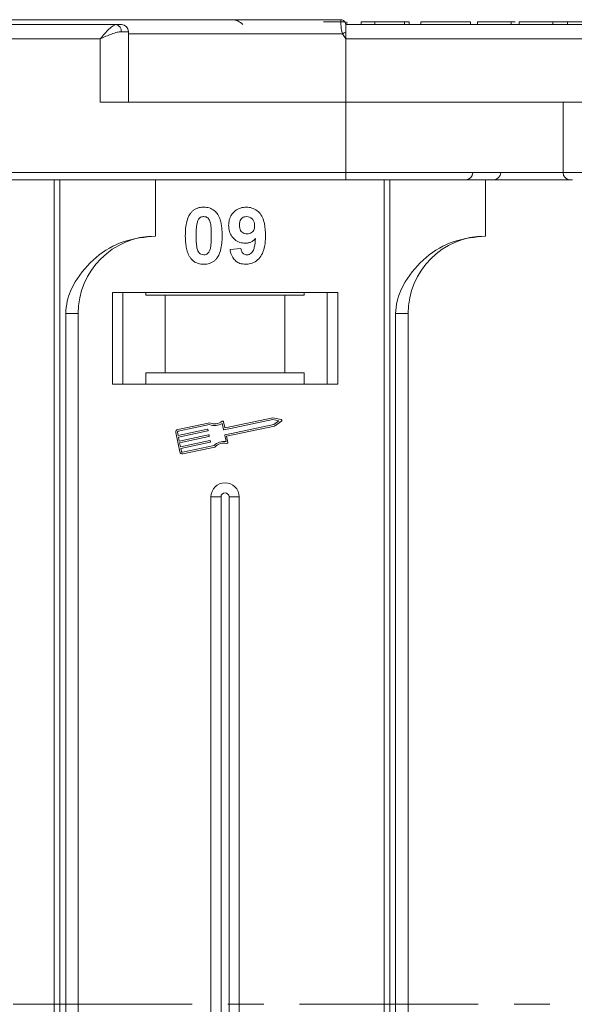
# Model space of a CAD drawing. Header units: millimetres. Extents: x 506 to 1981, y 649 to 1682.
# Tile 9 of 86: x 1123 to 1162, y 955 to 1024. Entities that reach past the tile are written whole.
import ezdxf

# ---------------------------------------------------------------- set-up
doc = ezdxf.new("R2010")
doc.units = ezdxf.units.MM
doc.linetypes.add('CENTERX2', pattern=[20.32, 12.7, -2.54, 2.54, -2.54])

msp = doc.modelspace()

# ---------------------------------------------------------------- linework, layer by layer
at = {"color": 7, "linetype": 'Continuous', "lineweight": 15}
for p, q in [((1129.352, 1024.119), (1078.662, 1024.119)), ((1145.312, 1024.469), (1145.312, 1024.469)), ((1145.623, 1024.279), (1145.623, 1024.319)), ((1157.982, 1024.119), (1145.662, 1024.119)), ((1196.352, 1024.119), (1145.662, 1024.119)), ((1145.732, 1024.119), (1145.732, 1024.319)), ((1146.758, 1024.119), (1146.758, 1024.319)), ((1146.758, 1024.319), (1147.72, 1024.319)), ((1147.72, 1024.319), (1147.72, 1024.119)), ((1147.72, 1024.319), (1149.835, 1024.319)), ((1149.835, 1024.319), (1149.835, 1024.119)), ((1149.835, 1024.319), (1150.156, 1024.319)), ((1150.156, 1024.319), (1150.156, 1024.119)), ((1150.989, 1024.119), (1150.989, 1024.319)), ((1150.989, 1024.319), (1154.515, 1024.319)), ((1154.515, 1024.319), (1154.515, 1024.119)), ((1155.027, 1024.319), (1155.027, 1024.119)), ((1157.406, 1024.119), (1157.406, 1024.319)), ((1157.692, 1024.319), (1157.406, 1024.319)), ((1157.982, 1024.119), (1157.982, 1024.319)), ((1161.765, 1024.119), (1158.944, 1024.119)), ((1160.361, 1024.119), (1160.361, 1024.319)), ((1161.415, 1024.119), (1161.415, 1024.319)), ((1130.234, 1023.619), (1129.724, 1023.619)), ((1130.234, 1018.619), (1130.234, 1023.619)), ((1145.428, 1023.469), (1130.234, 1023.469)), ((1145.662, 1023.119), (1145.428, 1023.469)), ((1078.662, 1023.119), (1128.234, 1023.119)), ((1128.234, 1023.119), (1128.234, 1018.619)), ((1145.662, 1018.619), (1145.662, 1023.119)), ((1145.662, 1023.119), (1195.234, 1023.119)), ((1128.234, 1018.619), (1145.662, 1018.619)), ((1163.09, 1018.619), (1145.662, 1018.619)), ((1145.662, 1018.619), (1145.662, 1013.619)), ((1161.09, 1018.619), (1161.09, 1013.619)), ((1145.662, 1013.619), (1096.09, 1013.619)), ((1145.662, 1013.619), (1145.662, 1013.119)), ((1161.09, 1013.619), (1145.662, 1013.619)), ((1163.09, 1013.619), (1161.09, 1013.619)), ((1096.09, 1013.119), (1145.662, 1013.119)), ((1124.95, 1013.119), (1124.95, 954.619)), ((1125.369, 954.619), (1125.369, 1013.119)), ((1132.162, 1009.119), (1132.162, 1013.119)), ((1148.38, 1013.119), (1148.38, 954.619)), ((1148.799, 954.619), (1148.799, 1013.119)), ((1155.591, 1009.119), (1155.591, 1013.119)), ((1137.45, 1008.163), (1138.22, 1008.247)), ((1145.091, 1005.119), (1129.091, 1005.119)), ((1129.091, 1005.119), (1129.091, 998.619)), ((1129.841, 998.619), (1129.841, 1005.119)), ((1131.478, 1004.919), (1131.478, 1005.119)), ((1131.478, 1004.919), (1132.841, 1004.919)), ((1132.841, 1004.919), (1132.841, 999.419)), ((1141.341, 1004.919), (1132.841, 1004.919)), ((1141.341, 999.419), (1141.341, 1004.919)), ((1141.341, 1004.919), (1142.705, 1004.919)), ((1142.705, 1005.119), (1142.705, 1004.919)), ((1144.341, 1005.119), (1144.341, 998.619)), ((1145.091, 998.619), (1145.091, 1005.119)), ((1125.777, 1003.619), (1125.777, 954.619)), ((1126.662, 1003.619), (1125.777, 1003.619)), ((1126.662, 954.619), (1126.662, 1003.619)), ((1149.206, 1003.619), (1149.206, 954.619)), ((1150.091, 1003.619), (1149.206, 1003.619)), ((1150.091, 954.619), (1150.091, 1003.619)), ((1132.841, 999.419), (1131.478, 999.419)), ((1131.478, 999.419), (1131.478, 998.619)), ((1141.341, 999.419), (1132.841, 999.419)), ((1142.705, 999.419), (1141.341, 999.419)), ((1142.705, 998.619), (1142.705, 999.419)), ((1129.091, 998.619), (1145.091, 998.619)), ((1140.48, 996.096), (1137.019, 995.365)), ((1140.479, 996.216), (1137.109, 995.504)), ((1141.08, 996.098), (1140.479, 996.216)), ((1140.922, 996.01), (1140.48, 996.096)), ((1136.009, 995.872), (1133.731, 995.391)), ((1135.998, 995.749), (1133.755, 995.276)), ((1133.758, 994.976), (1135.841, 995.416)), ((1135.876, 995.394), (1135.888, 995.336)), ((1136.984, 995.388), (1136.89, 995.832)), ((1137.074, 995.527), (1136.987, 995.942)), ((1137.091, 995.02), (1140.553, 995.751)), ((1137.202, 994.923), (1140.6, 995.642)), ((1140.553, 995.751), (1140.922, 996.01)), ((1140.6, 995.642), (1141.103, 995.992)), ((1133.595, 995.182), (1133.886, 993.803)), ((1133.71, 995.206), (1133.758, 994.976)), ((1135.865, 995.301), (1133.783, 994.861)), ((1133.783, 994.861), (1133.843, 994.574)), ((1133.843, 994.574), (1135.926, 995.014)), ((1135.95, 994.899), (1133.868, 994.459)), ((1135.961, 994.991), (1135.973, 994.934)), ((1137.163, 994.541), (1137.069, 994.985)), ((1137.296, 994.479), (1137.202, 994.923)), ((1133.868, 994.459), (1133.928, 994.172)), ((1133.928, 994.172), (1136.011, 994.612)), ((1136.035, 994.497), (1133.953, 994.057)), ((1133.953, 994.057), (1134.001, 993.827)), ((1134.071, 993.782), (1136.313, 994.256)), ((1134.095, 993.667), (1136.374, 994.148)), ((1136.046, 994.589), (1136.058, 994.532)), ((1136.091, 990.619), (1136.091, 954.619)), ((1136.091, 990.619), (1136.806, 990.619)), ((1136.806, 990.619), (1136.806, 954.619)), ((1137.376, 954.619), (1137.376, 990.619)), ((1138.091, 990.619), (1137.376, 990.619)), ((1138.091, 954.619), (1138.091, 990.619)), ((1124.95, 954.619), (1124.95, 896.119)), ((1125.369, 896.119), (1125.369, 954.619)), ((1125.777, 954.619), (1125.777, 905.619)), ((1126.662, 905.619), (1126.662, 954.619)), ((1136.091, 954.619), (1136.091, 918.619)), ((1136.806, 954.619), (1136.806, 918.619)), ((1137.376, 918.619), (1137.376, 954.619)), ((1138.091, 918.619), (1138.091, 954.619)), ((1148.38, 954.619), (1148.38, 896.119)), ((1148.799, 896.119), (1148.799, 954.619)), ((1149.206, 954.619), (1149.206, 905.619)), ((1150.091, 905.619), (1150.091, 954.619))]:
    msp.add_line(p, q, dxfattribs=at)
at = {"color": 1, "linetype": 'CENTERX2', "lineweight": 13}
msp.add_line((1805.315, 954.619), (967.232, 954.619), dxfattribs=at)
at = {"color": 7, "linetype": 'Continuous', "lineweight": 15, "flags": 128}
msp.add_lwpolyline([(1145.662, 1024.119), (1145.662, 1024.119)], dxfattribs=at)
at = {"color": 7, "linetype": 'Continuous', "lineweight": 15}
for centre, radius, start, end in [((1129.277, 1023.674), 0.451, 352.91869, 80.47981), ((1129.734, 1023.619), 0.5, 0, 90), ((1137.591, 1023.469), 1, 40.5416, 90), ((1145.312, 1024.119), 0.35, 0.00057, 90.00191), ((1181.206, 956.542), 75.89, 117.92809, 118.12821), ((1154.18, 1013.619), 0.5, 270, 0), ((1156.163, 1013.619), 0.5, 270, 0), ((1161.59, 1013.619), 0.5, 180, 270), ((1132.162, 1003.619), 5.5, 90, 180), ((1155.591, 1003.619), 5.5, 90, 180), ((1141.069, 996.041), 0.0587, 304.95116, 78.90824), ((1133.767, 995.218), 0.176, 101.9297, 191.9297), ((1135.847, 995.387), 0.0294, 11.9297, 101.9297), ((1136.363, 996.67), 0.99, 248.37041, 302.16635), ((1136.363, 996.67), 0.873, 246.11204, 307.44471), ((1136.929, 995.93), 0.0587, 11.9297, 127.44471), ((1137.013, 995.394), 0.0294, 191.9297, 281.9297), ((1137.103, 995.533), 0.0294, 191.9297, 281.9297), ((1133.767, 995.218), 0.0587, 101.9297, 191.9297), ((1135.859, 995.33), 0.0294, 281.9297, 11.9297), ((1135.932, 994.985), 0.0294, 11.9297, 101.9297), ((1135.944, 994.928), 0.0294, 281.9297, 11.9297), ((1137.098, 994.991), 0.0294, 101.9297, 191.9297), ((1136.017, 994.583), 0.0294, 11.9297, 101.9297), ((1136.029, 994.526), 0.0294, 281.9297, 11.9297), ((1137.02, 993.561), 0.99, 81.69305, 135.48899), ((1137.02, 993.561), 0.873, 76.41469, 137.74736), ((1137.238, 994.467), 0.0587, 256.41469, 11.9297), ((1134.059, 993.839), 0.176, 191.9297, 281.9297), ((1134.059, 993.839), 0.0587, 191.9297, 281.9297), ((1137.091, 990.619), 1, 0, 180), ((1137.091, 990.619), 0.285, 0, 180)]:
    msp.add_arc(centre, radius, start, end, dxfattribs=at)
for points, knots in [([(1145.312, 1024.469), (1143.999, 1024.469), (1141.333, 1024.469), (1137.344, 1024.469), (1133.701, 1024.469), (1130.465, 1024.469), (1127.64, 1024.469), (1124.978, 1024.469), (1121.7, 1024.469), (1118.912, 1024.469), (1116.71, 1024.469), (1115.238, 1024.469), (1114.072, 1024.469), (1113.302, 1024.469), (1113.208, 1024.469), (1113.162, 1024.469)], [0, 0, 0, 0, 0.077724, 0.157824, 0.240135, 0.304454, 0.368763, 0.43443, 0.500087, 0.631237, 0.695556, 0.759865, 0.842185, 0.922283, 1, 1, 1, 1]), ([(1128.234, 1023.119), (1128.339, 1023.241), (1128.551, 1023.486), (1128.861, 1023.816), (1129.14, 1024.066), (1129.284, 1024.102), (1129.352, 1024.119)], [0, 0, 0, 0, 0.251131, 0.501805, 0.765641, 1, 1, 1, 1]), ([(1145.623, 1024.319), (1145.569, 1024.319), (1145.461, 1024.319), (1145.157, 1024.319), (1144.692, 1024.319), (1144.306, 1024.319), (1144.072, 1024.319)], [0, 0, 0, 0, 0.20646, 0.413515, 0.645211, 1, 1, 1, 1]), ([(1145.428, 1023.469), (1145.411, 1023.525), (1145.374, 1023.648), (1145.345, 1023.835), (1145.325, 1024.016), (1145.314, 1024.199), (1145.312, 1024.345), (1145.311, 1024.448), (1145.312, 1024.462), (1145.312, 1024.469)], [0, 0, 0, 0, 0.1117977, 0.2443303, 0.368648, 0.5004012, 0.6872226, 0.8279677, 1, 1, 1, 1]), ([(1145.662, 1024.119), (1145.662, 1024.108), (1145.662, 1024.086), (1145.662, 1023.913), (1145.662, 1023.728), (1145.662, 1023.612), (1145.662, 1023.593)], [0, 0, 0, 0, 0.313357, 0.626713, 0.94007, 1, 1, 1, 1]), ([(1157.406, 1024.319), (1157.273, 1024.319), (1156.869, 1024.319), (1156.209, 1024.319), (1155.587, 1024.319), (1155.162, 1024.319), (1155.037, 1024.319), (1155.029, 1024.319), (1155.027, 1024.319)], [0, 0, 0, 0, 0.102171, 0.30922, 0.51365, 0.692275, 0.932413, 1, 1, 1, 1]), ([(1160.361, 1024.319), (1160.228, 1024.319), (1159.824, 1024.319), (1159.17, 1024.319), (1158.551, 1024.319), (1158.124, 1024.319), (1157.993, 1024.319), (1157.984, 1024.319), (1157.982, 1024.319)], [0, 0, 0, 0, 0.101398, 0.306996, 0.506144, 0.685262, 0.924557, 1, 1, 1, 1]), ([(1161.415, 1024.319), (1161.353, 1024.319), (1161.229, 1024.319), (1161.045, 1024.319), (1160.869, 1024.319), (1160.701, 1024.319), (1160.532, 1024.319), (1160.418, 1024.319), (1160.361, 1024.319)], [0, 0, 0, 0, 0.185429, 0.37219, 0.527708, 0.683877, 0.841678, 1, 1, 1, 1]), ([(1162.503, 1024.319), (1162.443, 1024.319), (1162.323, 1024.319), (1162.006, 1024.319), (1161.685, 1024.319), (1161.444, 1024.319), (1161.415, 1024.319)], [0, 0, 0, 0, 0.250896, 0.502166, 0.940512, 1, 1, 1, 1]), ([(1129.724, 1023.619), (1129.629, 1023.609), (1129.42, 1023.587), (1128.921, 1023.416), (1128.503, 1023.235), (1128.234, 1023.119)], [0, 0, 0, 0, 0.227063, 0.501587, 1, 1, 1, 1]), ([(1145.662, 1013.119), (1147.003, 1013.119), (1149.727, 1013.119), (1153.815, 1013.119), (1157.537, 1013.119), (1160.198, 1013.119), (1161.455, 1013.119), (1161.759, 1013.119)], [0, 0, 0, 0, 0.239024, 0.485461, 0.738838, 0.936896, 1, 1, 1, 1]), ([(1134.271, 1009.146), (1134.273, 1009.28), (1134.278, 1009.583), (1134.35, 1010.112), (1134.491, 1010.534), (1134.649, 1010.741), (1134.667, 1010.764)], [0, 0, 0, 0, 0.2367308, 0.5375555, 0.9496679, 1, 1, 1, 1]), ([(1134.667, 1010.764), (1134.711, 1010.814), (1134.801, 1010.916), (1134.97, 1011.032), (1135.159, 1011.115), (1135.328, 1011.153), (1135.469, 1011.168), (1135.542, 1011.169), (1135.579, 1011.17)], [0, 0, 0, 0, 0.193776, 0.3936, 0.587864, 0.788908, 0.894169, 1, 1, 1, 1]), ([(1135.579, 1011.17), (1135.714, 1011.16), (1135.986, 1011.14), (1136.338, 1010.941), (1136.61, 1010.648), (1136.861, 1010.047), (1136.876, 1009.524), (1136.886, 1009.138)], [0, 0, 0, 0, 0.147566, 0.296688, 0.431278, 0.580404, 1, 1, 1, 1]), ([(1137.348, 1009.866), (1137.356, 1010), (1137.371, 1010.271), (1137.538, 1010.65), (1137.818, 1010.946), (1138.189, 1011.14), (1138.463, 1011.16), (1138.606, 1011.17)], [0, 0, 0, 0, 0.197927, 0.397728, 0.597413, 0.790584, 1, 1, 1, 1]), ([(1138.606, 1011.17), (1138.741, 1011.16), (1139.013, 1011.138), (1139.373, 1010.936), (1139.665, 1010.631), (1139.905, 1010.096), (1139.959, 1009.587), (1139.963, 1009.232), (1139.963, 1009.173)], [0, 0, 0, 0, 0.148288, 0.297745, 0.443713, 0.607791, 0.934708, 1, 1, 1, 1]), ([(1135.04, 1009.146), (1135.041, 1009.213), (1135.042, 1009.346), (1135.047, 1009.527), (1135.058, 1009.688), (1135.072, 1009.83), (1135.09, 1009.972), (1135.114, 1010.064), (1135.126, 1010.111)], [0, 0, 0, 0, 0.205942, 0.411959, 0.558149, 0.704502, 0.851801, 1, 1, 1, 1]), ([(1135.126, 1010.111), (1135.149, 1010.18), (1135.188, 1010.292), (1135.296, 1010.418), (1135.419, 1010.484), (1135.518, 1010.501), (1135.572, 1010.503), (1135.579, 1010.504)], [0, 0, 0, 0, 0.334804, 0.542561, 0.750382, 0.970721, 1, 1, 1, 1]), ([(1135.579, 1010.504), (1135.635, 1010.498), (1135.738, 1010.488), (1135.869, 1010.412), (1135.982, 1010.264), (1136.078, 1009.989), (1136.112, 1009.597), (1136.115, 1009.297), (1136.117, 1009.146)], [0, 0, 0, 0, 0.104614, 0.188814, 0.273512, 0.444127, 0.719481, 1, 1, 1, 1]), ([(1138.117, 1009.905), (1138.121, 1009.992), (1138.128, 1010.13), (1138.202, 1010.309), (1138.311, 1010.416), (1138.455, 1010.49), (1138.561, 1010.499), (1138.621, 1010.504)], [0, 0, 0, 0, 0.29132, 0.465539, 0.641632, 0.798664, 1, 1, 1, 1]), ([(1138.621, 1010.504), (1138.689, 1010.496), (1138.826, 1010.482), (1139, 1010.365), (1139.128, 1010.207), (1139.186, 1010.024), (1139.191, 1009.904), (1139.194, 1009.848)], [0, 0, 0, 0, 0.207955, 0.420406, 0.62732, 0.827707, 1, 1, 1, 1]), ([(1138.53, 1008.606), (1138.394, 1008.618), (1138.122, 1008.643), (1137.771, 1008.86), (1137.504, 1009.165), (1137.365, 1009.52), (1137.353, 1009.761), (1137.348, 1009.866)], [0, 0, 0, 0, 0.210189, 0.421773, 0.623603, 0.837034, 1, 1, 1, 1]), ([(1138.66, 1009.273), (1138.592, 1009.279), (1138.466, 1009.29), (1138.303, 1009.383), (1138.191, 1009.515), (1138.126, 1009.695), (1138.121, 1009.827), (1138.117, 1009.905)], [0, 0, 0, 0, 0.213937, 0.398075, 0.583091, 0.751666, 1, 1, 1, 1]), ([(1139.194, 1009.848), (1139.189, 1009.769), (1139.182, 1009.636), (1139.095, 1009.467), (1138.975, 1009.357), (1138.825, 1009.284), (1138.715, 1009.276), (1138.66, 1009.273)], [0, 0, 0, 0, 0.267394, 0.447214, 0.627122, 0.813065, 1, 1, 1, 1]), ([(1132.162, 1009.119), (1131.402, 1009.043), (1129.882, 1008.89), (1127.86, 1007.7), (1126.528, 1006.149), (1125.868, 1004.705), (1125.801, 1003.913), (1125.777, 1003.619)], [0, 0, 0, 0, 0.249096, 0.498243, 0.745205, 0.90541, 1, 1, 1, 1]), ([(1134.664, 1007.53), (1134.624, 1007.584), (1134.545, 1007.694), (1134.437, 1007.931), (1134.346, 1008.238), (1134.297, 1008.575), (1134.274, 1008.88), (1134.272, 1009.057), (1134.271, 1009.146)], [0, 0, 0, 0, 0.118441, 0.239346, 0.459593, 0.684925, 0.84224, 1, 1, 1, 1]), ([(1135.579, 1007.786), (1135.51, 1007.794), (1135.4, 1007.807), (1135.272, 1007.895), (1135.167, 1008.048), (1135.075, 1008.322), (1135.046, 1008.712), (1135.042, 1009.001), (1135.04, 1009.146)], [0, 0, 0, 0, 0.12537, 0.20229, 0.279179, 0.464758, 0.730582, 1, 1, 1, 1]), ([(1136.117, 1009.146), (1136.117, 1009.08), (1136.116, 1008.946), (1136.11, 1008.765), (1136.1, 1008.604), (1136.086, 1008.461), (1136.067, 1008.318), (1136.043, 1008.225), (1136.031, 1008.178)], [0, 0, 0, 0, 0.20527, 0.410616, 0.55715, 0.703844, 0.851471, 1, 1, 1, 1]), ([(1136.886, 1009.138), (1136.884, 1009.005), (1136.879, 1008.702), (1136.808, 1008.183), (1136.67, 1007.763), (1136.513, 1007.555), (1136.49, 1007.525)], [0, 0, 0, 0, 0.237281, 0.538591, 0.932677, 1, 1, 1, 1]), ([(1139.252, 1008.941), (1139.206, 1008.892), (1139.112, 1008.793), (1138.965, 1008.705), (1138.839, 1008.653), (1138.74, 1008.625), (1138.636, 1008.61), (1138.565, 1008.607), (1138.53, 1008.606)], [0, 0, 0, 0, 0.243491, 0.496266, 0.61821, 0.741704, 0.870158, 1, 1, 1, 1]), ([(1139.963, 1009.173), (1139.96, 1009.039), (1139.952, 1008.638), (1139.861, 1008.082), (1139.583, 1007.574), (1139.236, 1007.271), (1138.866, 1007.133), (1138.633, 1007.123), (1138.548, 1007.119)], [0, 0, 0, 0, 0.142337, 0.429127, 0.589943, 0.751205, 0.909895, 1, 1, 1, 1]), ([(1138.647, 1007.786), (1138.701, 1007.791), (1138.809, 1007.802), (1138.961, 1007.901), (1139.102, 1008.071), (1139.211, 1008.433), (1139.236, 1008.734), (1139.252, 1008.941)], [0, 0, 0, 0, 0.112015, 0.224355, 0.367768, 0.565827, 1, 1, 1, 1]), ([(1155.591, 1009.119), (1154.831, 1009.043), (1153.311, 1008.89), (1151.29, 1007.7), (1149.958, 1006.149), (1149.297, 1004.705), (1149.231, 1003.913), (1149.206, 1003.619)], [0, 0, 0, 0, 0.249096, 0.498243, 0.745205, 0.90541, 1, 1, 1, 1]), ([(1136.031, 1008.178), (1136.008, 1008.109), (1135.97, 1007.998), (1135.862, 1007.872), (1135.741, 1007.806), (1135.642, 1007.788), (1135.587, 1007.786), (1135.579, 1007.786)], [0, 0, 0, 0, 0.333678, 0.540413, 0.747264, 0.961209, 1, 1, 1, 1]), ([(1138.548, 1007.119), (1138.412, 1007.13), (1138.167, 1007.15), (1137.853, 1007.332), (1137.61, 1007.612), (1137.496, 1007.91), (1137.46, 1008.109), (1137.45, 1008.163)], [0, 0, 0, 0, 0.242788, 0.438865, 0.634801, 0.900936, 1, 1, 1, 1]), ([(1138.22, 1008.247), (1138.233, 1008.167), (1138.254, 1008.044), (1138.344, 1007.9), (1138.448, 1007.823), (1138.555, 1007.79), (1138.622, 1007.787), (1138.647, 1007.786)], [0, 0, 0, 0, 0.344714, 0.529059, 0.714209, 0.892196, 1, 1, 1, 1]), ([(1135.579, 1007.119), (1135.512, 1007.121), (1135.377, 1007.126), (1135.179, 1007.17), (1134.989, 1007.247), (1134.844, 1007.346), (1134.737, 1007.444), (1134.688, 1007.501), (1134.664, 1007.53)], [0, 0, 0, 0, 0.192635, 0.388697, 0.582015, 0.783044, 0.890959, 1, 1, 1, 1]), ([(1136.49, 1007.525), (1136.446, 1007.475), (1136.356, 1007.373), (1136.187, 1007.257), (1135.998, 1007.175), (1135.829, 1007.136), (1135.688, 1007.121), (1135.615, 1007.12), (1135.579, 1007.119)], [0, 0, 0, 0, 0.193769, 0.393564, 0.587886, 0.789131, 0.894283, 1, 1, 1, 1])]:
    msp.add_open_spline(points, degree=3, knots=knots, dxfattribs=at)
for points in [[(1129.352, 1024.119), (1129.461, 1024.119), (1129.681, 1024.119), (1129.716, 1024.119), (1129.734, 1024.119)], [(1145.662, 1023.593), (1145.662, 1023.518), (1145.662, 1023.367), (1145.662, 1023.202), (1145.662, 1023.119)]]:
    msp.add_open_spline(points, degree=3, dxfattribs=at)

doc.saveas('drawing.dxf')
